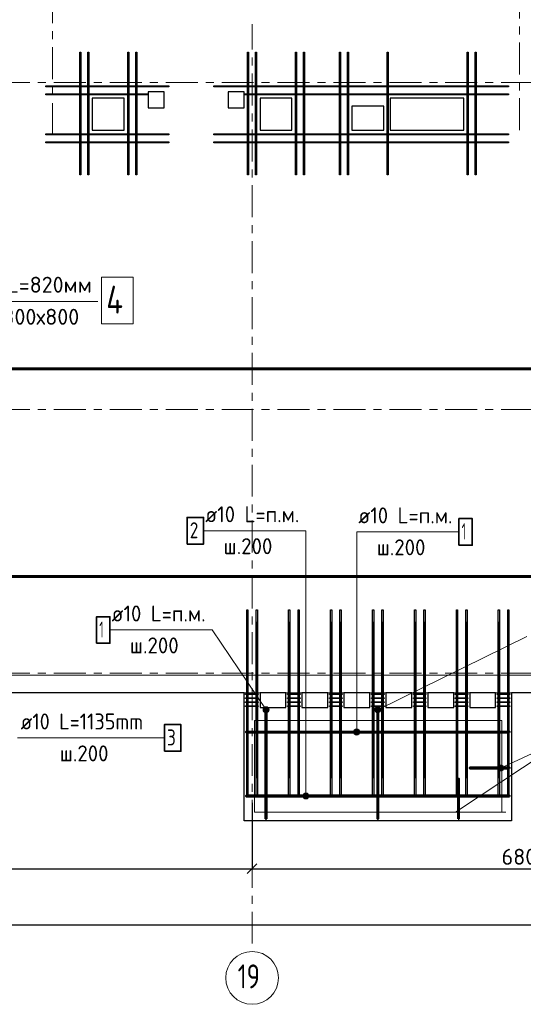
# Model space of a CAD drawing. Header units: metres. Extents: x -38 to 102, y -15 to 21.
# Tile 14 of 229: x 45.24 to 51.55, y -4.15 to 8.19. Entities that reach past the tile are written whole.
import ezdxf

# ---------------------------------------------------------------- set-up
doc = ezdxf.new("R2010")
doc.units = ezdxf.units.M
doc.header["$PDMODE"] = 65
for name, pattern in [('______11', [0.5, 0.4, -0.05, 0, -0.05]), ('______2', [0.0405, 0.03, -0.0105]), ('______5', [1.1, 0.8, -0.1, 0.1, -0.1])]:
    doc.linetypes.add(name, pattern=pattern)
for name, color, linetype, lineweight in [('XR$2$Осевая линия (1)', 7, '______5', 13), ('XR$2$Размерная линия (1)', 7, 'Continuous', 13), ('XR$5$Арм. стержнями верхней зоны', 180, 'Continuous', 35), ('XR$5$Арм. стержнями нижней зоны', 180, 'Continuous', 35), ('XR$5$Арм.стержн. Арматура края', 96, 'Continuous', 35), ('XR$5$Арм.стержн. Доп. арматура', 180, 'Continuous', 35), ('XR$5$Арм.стержн. Хомут', 240, 'Continuous', 35), ('XR$5$Арм.стержн.горизонт. 1', 180, 'Continuous', 35), ('XR$5$Арм.стержн.горизонт. 2', 202, 'Continuous', 35), ('XR$5$Общий слой (1)_1', 7, 'Continuous', 13), ('XR$5$Перекрытие (1)', 7, 'Continuous', 35), ('XR$5$Текст_ примечание', 7, 'Continuous', 13)]:
    doc.layers.add(name, color=color, linetype=linetype, lineweight=lineweight)
doc.styles.add('ISOCPEUR', font='txt')
doc.dimstyles.new('DIMSTYLE_3', dxfattribs={"dimtxt": 0.2, "dimasz": 0.2, "dimexe": 0, "dimexo": 0, "dimgap": 0.1, "dimtad": 2, "dimdec": 0, "dimlfac": 1000, "dimrnd": 5, "dimzin": 12, "dimdsep": 46, "dimtxsty": 'ISOCPEUR', "dimblk1": 'ALL_ML_STRICH', "dimblk2": 'ALL_ML_STRICH', "dimsah": 1, "dimcen": 0, "dimclrd": 7, "dimclre": 256, "dimclrt": 7, "dimadec": 0, "dimazin": 0, "dimtfac": 1, "dimtdec": 0, "dimtix": 1, "dimtmove": 2, "dimatfit": 3, "dimfxl": 0, "dimtzin": 0, "dimlwd": 0, "dimlwe": -3, "dimarcsym": 0})

# ---------------------------------------------------------------- blocks, each defined once
blk = doc.blocks.new('ALL_ML_STRICH')
at = {"color": 0, "linetype": 'ByBlock', "lineweight": -2}
for p, q in [((-1, 0), (0.5, 0)), ((-0.3, -0.3), (0.3, 0.3)), ((0, -0.5), (0, 0.5))]:
    blk.add_line(p, q, dxfattribs=at)
blk = doc.blocks.new('*D12')
at = {"layer": 'DEFPOINTS', "color": 7, "linetype": 'Continuous', "lineweight": 13, "transparency": 33554687}
for p in [(0.5, -3.103), (0.5, -3.156), (61.6, -3.14)]:
    blk.add_point(p, dxfattribs=at)
at = {"layer": 'XR$2$Размерная линия (1)', "color": 9, "linetype": 'Continuous', "lineweight": -2, "true_color": 0xc7c7c7, "transparency": 33554687}
for p, q in [((0.5, -3.123), (0.5, -3.156)), ((61.6, -3.156), (61.6, -3.156))]:
    blk.add_line(p, q, dxfattribs=at)
at = {"layer": 'XR$2$Размерная линия (1)', "color": 7, "linetype": 'Continuous', "lineweight": -2, "transparency": 33554687}
blk.add_line((0.5, -3.156), (61.6, -3.156), dxfattribs=at)
at = {"layer": 'XR$2$Размерная линия (1)', "color": 7, "linetype": 'Continuous', "lineweight": 13, "transparency": 33554687, "xscale": 0.2, "yscale": 0.2, "zscale": 0.2, "rotation": 180}
blk.add_blockref('ALL_ML_STRICH', (0.5, -3.156), dxfattribs=at)
at = {"layer": 'XR$2$Размерная линия (1)', "color": 7, "linetype": 'Continuous', "lineweight": 13, "transparency": 33554687, "xscale": 0.2, "yscale": 0.2, "zscale": 0.2}
blk.add_blockref('ALL_ML_STRICH', (61.6, -3.156), dxfattribs=at)
at = {"layer": 'XR$2$Размерная линия (1)', "color": 7, "linetype": 'Continuous', "lineweight": 13, "transparency": 33554687, "insert": (31.1, -3.006), "char_height": 0.2, "width": 1, "attachment_point": 5, "style": 'ISOCPEUR'}
blk.add_mtext('\\A1;{61100}', dxfattribs=at)
blk = doc.blocks.new('*D23')
at = {"layer": 'DEFPOINTS', "color": 7, "linetype": 'Continuous', "lineweight": 13, "transparency": 33554687}
for p in [(41.45, -1.575), (48.15, -1.606), (41.45, -2.452)]:
    blk.add_point(p, dxfattribs=at)
at = {"layer": 'XR$2$Размерная линия (1)', "color": 9, "linetype": 'Continuous', "lineweight": -2, "true_color": 0xc7c7c7, "transparency": 33554687}
for p, q in [((41.45, -1.595), (41.45, -2.452)), ((48.15, -1.626), (48.15, -2.452))]:
    blk.add_line(p, q, dxfattribs=at)
at = {"layer": 'XR$2$Размерная линия (1)', "color": 7, "linetype": 'Continuous', "lineweight": -2, "transparency": 33554687}
blk.add_line((41.45, -2.452), (48.15, -2.452), dxfattribs=at)
at = {"layer": 'XR$2$Размерная линия (1)', "color": 7, "linetype": 'Continuous', "lineweight": 13, "transparency": 33554687, "xscale": 0.2, "yscale": 0.2, "zscale": 0.2, "rotation": 180}
blk.add_blockref('ALL_ML_STRICH', (41.45, -2.452), dxfattribs=at)
at = {"layer": 'XR$2$Размерная линия (1)', "color": 7, "linetype": 'Continuous', "lineweight": 13, "transparency": 33554687, "xscale": 0.2, "yscale": 0.2, "zscale": 0.2}
blk.add_blockref('ALL_ML_STRICH', (48.15, -2.452), dxfattribs=at)
at = {"layer": 'XR$2$Размерная линия (1)', "color": 7, "linetype": 'Continuous', "lineweight": 13, "transparency": 33554687, "insert": (44.81, -2.302), "char_height": 0.2, "width": 0.8, "attachment_point": 5, "style": 'ISOCPEUR'}
blk.add_mtext('\\A1;{6700}', dxfattribs=at)
blk = doc.blocks.new('*D24')
at = {"layer": 'DEFPOINTS', "color": 7, "linetype": 'Continuous', "lineweight": 13, "transparency": 33554687}
for p in [(54.95, -1.403), (48.15, -1.606), (48.15, -2.452)]:
    blk.add_point(p, dxfattribs=at)
at = {"layer": 'XR$2$Размерная линия (1)', "color": 9, "linetype": 'Continuous', "lineweight": -2, "true_color": 0xc7c7c7, "transparency": 33554687}
for p, q in [((54.95, -1.423), (54.95, -2.452)), ((48.15, -1.626), (48.15, -2.452))]:
    blk.add_line(p, q, dxfattribs=at)
at = {"layer": 'XR$2$Размерная линия (1)', "color": 7, "linetype": 'Continuous', "lineweight": -2, "transparency": 33554687}
blk.add_line((48.15, -2.452), (54.95, -2.452), dxfattribs=at)
at = {"layer": 'XR$2$Размерная линия (1)', "color": 7, "linetype": 'Continuous', "lineweight": 13, "transparency": 33554687, "xscale": 0.2, "yscale": 0.2, "zscale": 0.2, "rotation": 180}
blk.add_blockref('ALL_ML_STRICH', (48.15, -2.452), dxfattribs=at)
at = {"layer": 'XR$2$Размерная линия (1)', "color": 7, "linetype": 'Continuous', "lineweight": 13, "transparency": 33554687, "xscale": 0.2, "yscale": 0.2, "zscale": 0.2}
blk.add_blockref('ALL_ML_STRICH', (54.95, -2.452), dxfattribs=at)
at = {"layer": 'XR$2$Размерная линия (1)', "color": 7, "linetype": 'Continuous', "lineweight": 13, "transparency": 33554687, "insert": (51.56, -2.302), "char_height": 0.2, "width": 0.8, "attachment_point": 5, "style": 'ISOCPEUR'}
blk.add_mtext('\\A1;{6800}', dxfattribs=at)

msp = doc.modelspace()

# ---------------------------------------------------------------- hatches: boundary and pattern name
at = {"layer": 'XR$5$Арм. стержнями верхней зоны', "linetype": 'Continuous', "lineweight": 13, "transparency": 33554687}
for points in [[(49.7224, -0.497), (49.6939, -0.4391), (49.6878, -0.4572)], [(49.7224, -0.497), (49.6878, -0.4572), (49.7043, -0.4908)], [(49.7043, -0.4908), (49.6878, -0.4572), (49.6913, -0.4763)], [(49.7415, -0.4934), (49.7085, -0.4261), (49.6939, -0.4391)], [(49.7415, -0.4934), (49.6939, -0.4391), (49.7224, -0.497)], [(49.7561, -0.4804), (49.7276, -0.4225), (49.7085, -0.4261)], [(49.7561, -0.4804), (49.7085, -0.4261), (49.7415, -0.4934)], [(49.7622, -0.4624), (49.7457, -0.4287), (49.7276, -0.4225)], [(49.7622, -0.4624), (49.7276, -0.4225), (49.7561, -0.4804)], [(49.7457, -0.4287), (49.7622, -0.4624), (49.7587, -0.4432)], [(48.8563, -1.521), (48.7918, -1.521), (48.7865, -1.5398)], [(48.8563, -1.521), (48.7865, -1.5398), (48.8615, -1.5398)], [(48.8615, -1.5398), (48.7865, -1.5398), (48.7918, -1.5585)], [(48.8428, -1.5075), (48.8053, -1.5075), (48.7918, -1.521)], [(48.8428, -1.5075), (48.7918, -1.521), (48.8563, -1.521)], [(48.8615, -1.5398), (48.7918, -1.5585), (48.8563, -1.5585)], [(48.8563, -1.5585), (48.7918, -1.5585), (48.8053, -1.572)], [(48.8053, -1.5075), (48.8428, -1.5075), (48.824, -1.5023)], [(48.8563, -1.5585), (48.8053, -1.572), (48.8428, -1.572)], [(48.8428, -1.572), (48.8053, -1.572), (48.824, -1.5773)]]:
    msp.add_hatch(color=7, dxfattribs=at).paths.add_polyline_path(points)
at = {"layer": 'XR$5$Арм. стержнями нижней зоны', "linetype": 'Continuous', "lineweight": 13, "transparency": 33554687}
for points in [[(48.3225, -0.4225), (48.2914, -0.4435), (48.2878, -0.4623)], [(48.3225, -0.4225), (48.2878, -0.4623), (48.3412, -0.4262)], [(48.3412, -0.4262), (48.2878, -0.4623), (48.2939, -0.4807)], [(48.2914, -0.4435), (48.3225, -0.4225), (48.304, -0.4287)], [(48.3412, -0.4262), (48.2939, -0.4807), (48.3561, -0.4388)], [(48.3561, -0.4388), (48.2939, -0.4807), (48.3088, -0.4933)], [(48.3561, -0.4388), (48.3088, -0.4933), (48.3622, -0.4573)], [(48.3622, -0.4573), (48.3088, -0.4933), (48.3275, -0.497)], [(48.3622, -0.4573), (48.3275, -0.497), (48.3586, -0.476)], [(48.3586, -0.476), (48.3275, -0.497), (48.346, -0.4908)], [(49.4927, -0.721), (49.4282, -0.721), (49.423, -0.7398)], [(49.4927, -0.721), (49.423, -0.7398), (49.498, -0.7398)], [(49.498, -0.7398), (49.423, -0.7398), (49.4282, -0.7585)], [(49.4792, -0.7075), (49.4417, -0.7075), (49.4282, -0.721)], [(49.4792, -0.7075), (49.4282, -0.721), (49.4927, -0.721)], [(49.498, -0.7398), (49.4282, -0.7585), (49.4927, -0.7585)], [(49.4417, -0.7075), (49.4792, -0.7075), (49.4605, -0.7023)], [(49.4927, -0.7585), (49.4282, -0.7585), (49.4417, -0.772)], [(49.4927, -0.7585), (49.4417, -0.772), (49.4792, -0.772)], [(49.4792, -0.772), (49.4417, -0.772), (49.4605, -0.7773)]]:
    msp.add_hatch(color=7, dxfattribs=at).paths.add_polyline_path(points)
at = {"layer": 'XR$5$Арм.стержн. Арматура края', "linetype": 'Continuous', "lineweight": 13, "transparency": 33554687}
for points in [[(51.2594, -1.2269), (51.2323, -1.1684), (51.2257, -1.1863)], [(51.2594, -1.2269), (51.2257, -1.1863), (51.2415, -1.2203)], [(51.2415, -1.2203), (51.2257, -1.1863), (51.2288, -1.2055)], [(51.2786, -1.2238), (51.2471, -1.1557), (51.2323, -1.1684)], [(51.2786, -1.2238), (51.2323, -1.1684), (51.2594, -1.2269)], [(51.2934, -1.2111), (51.2663, -1.1526), (51.2471, -1.1557)], [(51.2934, -1.2111), (51.2471, -1.1557), (51.2786, -1.2238)], [(51.3, -1.1932), (51.2843, -1.1592), (51.2663, -1.1526)], [(51.3, -1.1932), (51.2663, -1.1526), (51.2934, -1.2111)], [(51.2843, -1.1592), (51.3, -1.1932), (51.2969, -1.174)]]:
    msp.add_hatch(color=7, dxfattribs=at).paths.add_polyline_path(points)

# ---------------------------------------------------------------- linework, layer by layer
at = {"layer": 'XR$2$Осевая линия (1)', "color": 253, "linetype": '______11', "lineweight": 13, "true_color": 0xa0a0a0, "transparency": 33554687}
for p, q in [((45.65, 6.74), (45.65, 19.78)), ((51.5, 6.8), (51.5, 19.78)), ((48.15, -3.39), (48.15, 8.13)), ((-2.63, 7.4), (62.6, 7.4)), ((-2.63, 3.3), (62.6, 3.3)), ((-2.63, 0), (62.6, 0))]:
    msp.add_line(p, q, dxfattribs=at)
at = {"layer": 'XR$2$Осевая линия (1)', "color": 7, "linetype": 'Continuous', "lineweight": 13, "transparency": 33554687}
msp.add_circle((48.1504, -3.8199), 0.3304, dxfattribs=at)
at = {"layer": 'XR$5$Арм. стержнями верхней зоны', "color": 7, "linetype": 'Continuous', "lineweight": 13, "transparency": 33554687}
for p, q in [((47.544, 1.7823), (48.824, 1.7823)), ((48.824, 1.7823), (48.824, -1.5398)), ((51.5925, 0.4581), (49.725, -0.4598)), ((49.6913, -0.4763), (49.6913, -0.4763)), ((49.7085, -0.4261), (49.7085, -0.4261)), ((49.7415, -0.4934), (49.7415, -0.4934)), ((49.7587, -0.4432), (49.7587, -0.4432)), ((48.7865, -1.5398), (48.7865, -1.5398)), ((48.824, -1.5023), (48.824, -1.5023)), ((48.824, -1.5773), (48.824, -1.5773)), ((48.8615, -1.5398), (48.8615, -1.5398))]:
    msp.add_line(p, q, dxfattribs=at)
at = {"layer": 'XR$5$Арм. стержнями верхней зоны', "color": 7, "linetype": 'Continuous', "lineweight": 35, "transparency": 33554687}
msp.add_lwpolyline([(47.3374, 1.6157), (47.544, 1.6157), (47.544, 1.949), (47.3374, 1.949), (47.3374, 1.6157)], dxfattribs=at)
at = {"layer": 'XR$5$Арм. стержнями верхней зоны', "color": 4, "linetype": 'Continuous', "lineweight": 50, "transparency": 33554687}
for points in [[(56.395, 1.2052), (44.695, 1.2052), (44.695, 1.2152), (56.395, 1.2152), (56.395, 1.2052)], [(49.73, -0.4548), (49.73, -1.8248), (49.72, -1.8248), (49.72, -0.4548), (49.73, -0.4548)], [(51.375, -1.5448), (48.075, -1.5448), (48.075, -1.5348), (51.375, -1.5348), (51.375, -1.5448)]]:
    msp.add_lwpolyline(points, dxfattribs=at)
at = {"layer": 'XR$5$Арм. стержнями верхней зоны', "color": 7, "linetype": 'Continuous', "lineweight": 13, "transparency": 33554687}
for centre in [(49.725, -0.4598), (48.824, -1.5398)]:
    msp.add_circle(centre, 0.0375, dxfattribs=at)
at = {"layer": 'XR$5$Арм. стержнями нижней зоны', "color": 7, "linetype": 'Continuous', "lineweight": 13, "transparency": 33554687}
for p, q in [((49.4605, 1.7682), (50.7405, 1.7682)), ((49.4605, 1.7682), (49.4605, -0.7398)), ((46.3708, 0.5393), (47.6508, 0.5393)), ((47.6508, 0.5393), (48.325, -0.4598)), ((48.2939, -0.4807), (48.2939, -0.4807)), ((48.304, -0.4287), (48.304, -0.4287)), ((48.346, -0.4908), (48.346, -0.4908)), ((48.3561, -0.4388), (48.3561, -0.4388)), ((49.423, -0.7398), (49.423, -0.7398)), ((49.4605, -0.7023), (49.4605, -0.7023)), ((49.498, -0.7398), (49.498, -0.7398)), ((49.4605, -0.7773), (49.4605, -0.7773))]:
    msp.add_line(p, q, dxfattribs=at)
at = {"layer": 'XR$5$Арм. стержнями нижней зоны', "color": 4, "linetype": 'Continuous', "lineweight": 50, "transparency": 33554687}
for points in [[(56.395, 3.8052), (44.695, 3.8052), (44.695, 3.8152), (56.395, 3.8152), (56.395, 3.8052)], [(48.33, -0.4548), (48.33, -1.8248), (48.32, -1.8248), (48.32, -0.4548), (48.33, -0.4548)], [(51.375, -0.7448), (48.075, -0.7448), (48.075, -0.7348), (51.375, -0.7348), (51.375, -0.7448)]]:
    msp.add_lwpolyline(points, dxfattribs=at)
at = {"layer": 'XR$5$Арм. стержнями нижней зоны', "color": 7, "linetype": 'Continuous', "lineweight": 35, "transparency": 33554687}
for points in [[(50.7405, 1.6016), (50.9071, 1.6016), (50.9071, 1.9349), (50.7405, 1.9349), (50.7405, 1.6016)], [(46.2041, 0.3726), (46.3708, 0.3726), (46.3708, 0.7059), (46.2041, 0.7059), (46.2041, 0.3726)]]:
    msp.add_lwpolyline(points, dxfattribs=at)
at = {"layer": 'XR$5$Арм. стержнями нижней зоны', "color": 7, "linetype": 'Continuous', "lineweight": 13, "transparency": 33554687}
for centre in [(48.325, -0.4598), (49.4605, -0.7398)]:
    msp.add_circle(centre, 0.0375, dxfattribs=at)
at = {"layer": 'XR$5$Арм.стержн. Арматура края', "color": 7, "linetype": 'Continuous', "lineweight": 13, "transparency": 33554687}
for p, q in [((45.2124, -0.8135), (47.0524, -0.8135)), ((52.0331, -0.8333), (51.2629, -1.1898)), ((51.2288, -1.2055), (51.2288, -1.2055)), ((51.2471, -1.1557), (51.2471, -1.1557)), ((51.2786, -1.2238), (51.2786, -1.2238)), ((51.2969, -1.174), (51.2969, -1.174))]:
    msp.add_line(p, q, dxfattribs=at)
at = {"layer": 'XR$5$Арм.стержн. Арматура края', "color": 7, "linetype": 'Continuous', "lineweight": 35, "transparency": 33554687}
msp.add_lwpolyline([(47.0524, -0.9802), (47.2591, -0.9802), (47.2591, -0.6468), (47.0524, -0.6468), (47.0524, -0.9802)], dxfattribs=at)
at = {"layer": 'XR$5$Арм.стержн. Арматура края', "color": 4, "linetype": 'Continuous', "lineweight": 50, "transparency": 33554687}
for points in [[(51.375, -1.1948), (50.875, -1.1948), (50.875, -1.1848), (51.375, -1.1848), (51.375, -1.1948)], [(50.73, -1.8248), (50.73, -1.3248), (50.74, -1.3248), (50.74, -1.8248), (50.73, -1.8248)]]:
    msp.add_lwpolyline(points, dxfattribs=at)
at = {"layer": 'XR$5$Арм.стержн. Арматура края', "color": 7, "linetype": 'Continuous', "lineweight": 13, "transparency": 33554687}
msp.add_circle((51.2629, -1.1898), 0.0375, dxfattribs=at)
at = {"layer": 'XR$5$Арм.стержн. Доп. арматура', "color": 34, "linetype": 'Continuous', "lineweight": 25, "transparency": 33554687}
for points in [[(45.9941, 6.2402), (45.9941, 7.7802), (46.0061, 7.7802), (46.0061, 6.2402), (45.9941, 6.2402)], [(45.9941, 6.2402), (45.9941, 7.7802), (46.0061, 7.7802), (46.0061, 6.2402), (45.9941, 6.2402)], [(46.0941, 6.2402), (46.0941, 7.7802), (46.1061, 7.7802), (46.1061, 6.2402), (46.0941, 6.2402)], [(46.0941, 6.2402), (46.0941, 7.7802), (46.1061, 7.7802), (46.1061, 6.2402), (46.0941, 6.2402)], [(46.5939, 6.2402), (46.5939, 7.7802), (46.6059, 7.7802), (46.6059, 6.2402), (46.5939, 6.2402)], [(46.5939, 6.2402), (46.5939, 7.7802), (46.6059, 7.7802), (46.6059, 6.2402), (46.5939, 6.2402)], [(46.6939, 6.2402), (46.6939, 7.7802), (46.7059, 7.7802), (46.7059, 6.2402), (46.6939, 6.2402)], [(46.6939, 6.2402), (46.6939, 7.7802), (46.7059, 7.7802), (46.7059, 6.2402), (46.6939, 6.2402)], [(48.0941, 6.2402), (48.0941, 7.7802), (48.1061, 7.7802), (48.1061, 6.2402), (48.0941, 6.2402)], [(48.0941, 6.2402), (48.0941, 7.7802), (48.1061, 7.7802), (48.1061, 6.2402), (48.0941, 6.2402)], [(48.1941, 6.2402), (48.1941, 7.7802), (48.2061, 7.7802), (48.2061, 6.2402), (48.1941, 6.2402)], [(48.1941, 6.2402), (48.1941, 7.7802), (48.2061, 7.7802), (48.2061, 6.2402), (48.1941, 6.2402)], [(48.6939, 6.2402), (48.6939, 7.7802), (48.7059, 7.7802), (48.7059, 6.2402), (48.6939, 6.2402)], [(48.6939, 6.2402), (48.6939, 7.7802), (48.7059, 7.7802), (48.7059, 6.2402), (48.6939, 6.2402)], [(48.7939, 6.2402), (48.7939, 7.7802), (48.8059, 7.7802), (48.8059, 6.2402), (48.7939, 6.2402)], [(48.7939, 6.2402), (48.7939, 7.7802), (48.8059, 7.7802), (48.8059, 6.2402), (48.7939, 6.2402)], [(49.2441, 6.2402), (49.2441, 7.7802), (49.2561, 7.7802), (49.2561, 6.2402), (49.2441, 6.2402)], [(49.2441, 6.2402), (49.2441, 7.7802), (49.2561, 7.7802), (49.2561, 6.2402), (49.2441, 6.2402)], [(49.3441, 6.2402), (49.3441, 7.7802), (49.3561, 7.7802), (49.3561, 6.2402), (49.3441, 6.2402)], [(49.3441, 6.2402), (49.3441, 7.7802), (49.3561, 7.7802), (49.3561, 6.2402), (49.3441, 6.2402)], [(49.8439, 6.2402), (49.8439, 7.7802), (49.8559, 7.7802), (49.8559, 6.2402), (49.8439, 6.2402)], [(49.8439, 6.2402), (49.8439, 7.7802), (49.8559, 7.7802), (49.8559, 6.2402), (49.8439, 6.2402)], [(50.844, 6.2402), (50.844, 7.7802), (50.856, 7.7802), (50.856, 6.2402), (50.844, 6.2402)], [(50.844, 6.2402), (50.844, 7.7802), (50.856, 7.7802), (50.856, 6.2402), (50.844, 6.2402)], [(50.944, 6.2402), (50.944, 7.7802), (50.956, 7.7802), (50.956, 6.2402), (50.944, 6.2402)], [(50.944, 6.2402), (50.944, 7.7802), (50.956, 7.7802), (50.956, 6.2402), (50.944, 6.2402)], [(47.11, 7.3441), (45.57, 7.3441), (45.57, 7.3561), (47.11, 7.3561), (47.11, 7.3441)], [(47.11, 7.3441), (45.57, 7.3441), (45.57, 7.3561), (47.11, 7.3561), (47.11, 7.3441)], [(49.21, 7.3441), (47.67, 7.3441), (47.67, 7.3561), (49.21, 7.3561), (49.21, 7.3441)], [(49.21, 7.3441), (47.67, 7.3441), (47.67, 7.3561), (49.21, 7.3561), (49.21, 7.3441)], [(51.3601, 7.3442), (48.98, 7.3442), (48.98, 7.3562), (51.3601, 7.3562), (51.3601, 7.3442)], [(51.3601, 7.3442), (48.98, 7.3442), (48.98, 7.3562), (51.3601, 7.3562), (51.3601, 7.3442)], [(46.84, 7.2441), (45.57, 7.2441), (45.57, 7.2561), (46.84, 7.2561), (46.84, 7.2441)], [(46.84, 7.2441), (45.57, 7.2441), (45.57, 7.2561), (46.84, 7.2561), (46.84, 7.2441)], [(49.21, 7.2441), (48.06, 7.2441), (48.06, 7.2561), (49.21, 7.2561), (49.21, 7.2441)], [(49.21, 7.2441), (48.06, 7.2441), (48.06, 7.2561), (49.21, 7.2561), (49.21, 7.2441)], [(51.3601, 7.2442), (48.98, 7.2442), (48.98, 7.2562), (51.3601, 7.2562), (51.3601, 7.2442)], [(51.3601, 7.2442), (48.98, 7.2442), (48.98, 7.2562), (51.3601, 7.2562), (51.3601, 7.2442)], [(47.11, 6.7442), (45.57, 6.7442), (45.57, 6.7562), (47.11, 6.7562), (47.11, 6.7442)], [(47.11, 6.7442), (45.57, 6.7442), (45.57, 6.7562), (47.11, 6.7562), (47.11, 6.7442)], [(49.21, 6.7442), (47.67, 6.7442), (47.67, 6.7562), (49.21, 6.7562), (49.21, 6.7442)], [(49.21, 6.7442), (47.67, 6.7442), (47.67, 6.7562), (49.21, 6.7562), (49.21, 6.7442)], [(51.3601, 6.7443), (48.98, 6.7443), (48.98, 6.7563), (51.3601, 6.7563), (51.3601, 6.7443)], [(51.3601, 6.7443), (48.98, 6.7443), (48.98, 6.7563), (51.3601, 6.7563), (51.3601, 6.7443)], [(47.11, 6.6442), (45.57, 6.6442), (45.57, 6.6562), (47.11, 6.6562), (47.11, 6.6442)], [(47.11, 6.6442), (45.57, 6.6442), (45.57, 6.6562), (47.11, 6.6562), (47.11, 6.6442)], [(49.21, 6.6442), (47.67, 6.6442), (47.67, 6.6562), (49.21, 6.6562), (49.21, 6.6442)], [(49.21, 6.6442), (47.67, 6.6442), (47.67, 6.6562), (49.21, 6.6562), (49.21, 6.6442)], [(51.3601, 6.6443), (48.98, 6.6443), (48.98, 6.6563), (51.3601, 6.6563), (51.3601, 6.6443)], [(51.3601, 6.6443), (48.98, 6.6443), (48.98, 6.6563), (51.3601, 6.6563), (51.3601, 6.6443)]]:
    msp.add_lwpolyline(points, dxfattribs=at)
at = {"layer": 'XR$5$Арм.стержн. Хомут', "color": 40, "linetype": 'Continuous', "lineweight": 25, "transparency": 33554687}
for points in [[(48.07, -0.2608), (48.228, -0.2608), (48.228, -0.2688), (48.07, -0.2688), (48.07, -0.2608)], [(48.07, -0.3108), (48.228, -0.3108), (48.228, -0.3188), (48.07, -0.3188), (48.07, -0.3108)], [(48.07, -0.3608), (48.228, -0.3608), (48.228, -0.3688), (48.07, -0.3688), (48.07, -0.3608)], [(48.595, -0.2608), (48.753, -0.2608), (48.753, -0.2688), (48.595, -0.2688), (48.595, -0.2608)], [(48.595, -0.3108), (48.753, -0.3108), (48.753, -0.3188), (48.595, -0.3188), (48.595, -0.3108)], [(48.595, -0.3608), (48.753, -0.3608), (48.753, -0.3688), (48.595, -0.3688), (48.595, -0.3608)], [(49.12, -0.2608), (49.278, -0.2608), (49.278, -0.2688), (49.12, -0.2688), (49.12, -0.2608)], [(49.12, -0.3108), (49.278, -0.3108), (49.278, -0.3188), (49.12, -0.3188), (49.12, -0.3108)], [(49.12, -0.3608), (49.278, -0.3608), (49.278, -0.3688), (49.12, -0.3688), (49.12, -0.3608)], [(49.645, -0.2608), (49.803, -0.2608), (49.803, -0.2688), (49.645, -0.2688), (49.645, -0.2608)], [(49.645, -0.3108), (49.803, -0.3108), (49.803, -0.3188), (49.645, -0.3188), (49.645, -0.3108)], [(49.645, -0.3608), (49.803, -0.3608), (49.803, -0.3688), (49.645, -0.3688), (49.645, -0.3608)], [(50.17, -0.2608), (50.328, -0.2608), (50.328, -0.2688), (50.17, -0.2688), (50.17, -0.2608)], [(50.17, -0.3108), (50.328, -0.3108), (50.328, -0.3188), (50.17, -0.3188), (50.17, -0.3108)], [(50.17, -0.3608), (50.328, -0.3608), (50.328, -0.3688), (50.17, -0.3688), (50.17, -0.3608)], [(50.695, -0.2608), (50.853, -0.2608), (50.853, -0.2688), (50.695, -0.2688), (50.695, -0.2608)], [(50.695, -0.3108), (50.853, -0.3108), (50.853, -0.3188), (50.695, -0.3188), (50.695, -0.3108)], [(50.695, -0.3608), (50.853, -0.3608), (50.853, -0.3688), (50.695, -0.3688), (50.695, -0.3608)], [(51.22, -0.2608), (51.378, -0.2608), (51.378, -0.2688), (51.22, -0.2688), (51.22, -0.2608)], [(51.22, -0.3108), (51.378, -0.3108), (51.378, -0.3188), (51.22, -0.3188), (51.22, -0.3108)], [(51.22, -0.3608), (51.378, -0.3608), (51.378, -0.3688), (51.22, -0.3688), (51.22, -0.3608)], [(48.07, -0.4108), (48.228, -0.4108), (48.228, -0.4188), (48.07, -0.4188), (48.07, -0.4108)], [(48.595, -0.4108), (48.753, -0.4108), (48.753, -0.4188), (48.595, -0.4188), (48.595, -0.4108)], [(49.12, -0.4108), (49.278, -0.4108), (49.278, -0.4188), (49.12, -0.4188), (49.12, -0.4108)], [(49.645, -0.4108), (49.803, -0.4108), (49.803, -0.4188), (49.645, -0.4188), (49.645, -0.4108)], [(50.17, -0.4108), (50.328, -0.4108), (50.328, -0.4188), (50.17, -0.4188), (50.17, -0.4108)], [(50.695, -0.4108), (50.853, -0.4108), (50.853, -0.4188), (50.695, -0.4188), (50.695, -0.4108)], [(51.22, -0.4108), (51.378, -0.4108), (51.378, -0.4188), (51.22, -0.4188), (51.22, -0.4108)]]:
    msp.add_lwpolyline(points, dxfattribs=at)
at = {"layer": 'XR$5$Арм.стержн.горизонт. 1', "color": 7, "linetype": 'Continuous', "lineweight": 25, "transparency": 33554687}
for points in [[(48.099, 0.7902), (48.099, -1.5498), (48.083, -1.5498), (48.083, 0.7902), (48.099, 0.7902)], [(48.217, 0.7902), (48.217, -1.5498), (48.201, -1.5498), (48.201, 0.7902), (48.217, 0.7902)], [(48.624, 0.7902), (48.624, -1.5498), (48.608, -1.5498), (48.608, 0.7902), (48.624, 0.7902)], [(48.742, 0.7902), (48.742, -1.5498), (48.726, -1.5498), (48.726, 0.7902), (48.742, 0.7902)], [(49.149, 0.7902), (49.149, -1.5498), (49.133, -1.5498), (49.133, 0.7902), (49.149, 0.7902)], [(49.267, 0.7902), (49.267, -1.5498), (49.251, -1.5498), (49.251, 0.7902), (49.267, 0.7902)], [(49.674, 0.7902), (49.674, -1.5498), (49.658, -1.5498), (49.658, 0.7902), (49.674, 0.7902)], [(49.792, 0.7902), (49.792, -1.5498), (49.776, -1.5498), (49.776, 0.7902), (49.792, 0.7902)], [(50.199, 0.7902), (50.199, -1.5498), (50.183, -1.5498), (50.183, 0.7902), (50.199, 0.7902)], [(50.317, 0.7902), (50.317, -1.5498), (50.301, -1.5498), (50.301, 0.7902), (50.317, 0.7902)], [(50.724, 0.7902), (50.724, -1.5498), (50.708, -1.5498), (50.708, 0.7902), (50.724, 0.7902)], [(50.842, 0.7902), (50.842, -1.5498), (50.826, -1.5498), (50.826, 0.7902), (50.842, 0.7902)], [(51.249, 0.7902), (51.249, -1.5498), (51.233, -1.5498), (51.233, 0.7902), (51.249, 0.7902)], [(51.367, 0.7902), (51.367, -1.5498), (51.351, -1.5498), (51.351, 0.7902), (51.367, 0.7902)]]:
    msp.add_lwpolyline(points, dxfattribs=at)
at = {"layer": 'XR$5$Арм.стержн.горизонт. 2', "color": 34, "linetype": 'Continuous', "lineweight": 25, "transparency": 33554687}
for points in [[(48.085, -1.3148), (48.085, 0.6352), (48.097, 0.6352), (48.097, -1.3148), (48.085, -1.3148)], [(48.203, -1.3148), (48.203, 0.6352), (48.215, 0.6352), (48.215, -1.3148), (48.203, -1.3148)], [(48.61, -1.3148), (48.61, 0.6352), (48.622, 0.6352), (48.622, -1.3148), (48.61, -1.3148)], [(48.728, -1.3148), (48.728, 0.6352), (48.74, 0.6352), (48.74, -1.3148), (48.728, -1.3148)], [(49.135, -1.3148), (49.135, 0.6352), (49.147, 0.6352), (49.147, -1.3148), (49.135, -1.3148)], [(49.253, -1.3148), (49.253, 0.6352), (49.265, 0.6352), (49.265, -1.3148), (49.253, -1.3148)], [(49.66, -1.3148), (49.66, 0.6352), (49.672, 0.6352), (49.672, -1.3148), (49.66, -1.3148)], [(49.778, -1.3148), (49.778, 0.6352), (49.79, 0.6352), (49.79, -1.3148), (49.778, -1.3148)], [(50.185, -1.3148), (50.185, 0.6352), (50.197, 0.6352), (50.197, -1.3148), (50.185, -1.3148)], [(50.303, -1.3148), (50.303, 0.6352), (50.315, 0.6352), (50.315, -1.3148), (50.303, -1.3148)], [(50.71, -1.3148), (50.71, 0.6352), (50.722, 0.6352), (50.722, -1.3148), (50.71, -1.3148)], [(50.828, -1.3148), (50.828, 0.6352), (50.84, 0.6352), (50.84, -1.3148), (50.828, -1.3148)], [(51.235, -1.3148), (51.235, 0.6352), (51.247, 0.6352), (51.247, -1.3148), (51.235, -1.3148)], [(51.353, -1.3148), (51.353, 0.6352), (51.365, 0.6352), (51.365, -1.3148), (51.353, -1.3148)]]:
    msp.add_lwpolyline(points, dxfattribs=at)
at = {"layer": 'XR$5$Общий слой (1)_1', "color": 7, "linetype": 'Continuous', "lineweight": 13, "transparency": 33554687}
msp.add_line((50.6974, -1.7445), (52.0548, -0.8403), dxfattribs=at)
for points in [[(32.9919, 8.3849), (32.9919, -0.0251), (61.8219, -0.0251)], [(51.2793, -1.7345), (51.2793, -0.5945), (48.1793, -0.5945), (48.1793, -1.7445), (51.3293, -1.7445)]]:
    msp.add_lwpolyline(points, dxfattribs=at)
at = {"layer": 'XR$5$Перекрытие (1)', "color": 7, "linetype": 'Continuous', "lineweight": 25, "transparency": 33554687}
for p, q in [((47.0502, 7.2803), (46.8502, 7.2802)), ((46.8502, 7.2802), (46.8502, 7.0802)), ((47.0502, 7.0803), (47.0502, 7.2803)), ((48.0502, 7.2803), (47.8502, 7.2802)), ((47.8502, 7.2802), (47.8502, 7.0802)), ((48.0502, 7.0803), (48.0502, 7.2803)), ((46.15, 7.2002), (46.15, 6.8002)), ((46.55, 7.2002), (46.15, 7.2002)), ((46.55, 6.8002), (46.55, 7.2002)), ((48.25, 7.2002), (48.25, 6.8002)), ((48.65, 7.2002), (48.25, 7.2002)), ((48.65, 6.8002), (48.65, 7.2002)), ((49.88, 7.2002), (49.88, 6.8002)), ((50.8, 7.2002), (49.88, 7.2002)), ((50.8, 6.8002), (50.8, 7.2002)), ((46.8502, 7.0802), (47.0502, 7.0803)), ((47.8502, 7.0802), (48.0502, 7.0803)), ((49.4, 7.1002), (49.4, 6.8002)), ((49.8, 7.1002), (49.4, 7.1002)), ((49.8, 6.8002), (49.8, 7.1002)), ((46.15, 6.8002), (46.55, 6.8002)), ((48.25, 6.8002), (48.65, 6.8002)), ((49.4, 6.8002), (49.8, 6.8002)), ((49.88, 6.8002), (50.8, 6.8002)), ((48.05, -0.2498), (44.7, -0.2498)), ((48.05, -0.4298), (48.05, -0.2498)), ((48.25, -0.2498), (48.25, -0.4298)), ((48.575, -0.2498), (48.25, -0.2498)), ((48.575, -0.4298), (48.575, -0.2498)), ((48.775, -0.2498), (48.775, -0.4298)), ((49.1, -0.2498), (48.775, -0.2498)), ((49.1, -0.4298), (49.1, -0.2498)), ((49.3, -0.2498), (49.3, -0.4298)), ((49.625, -0.2498), (49.3, -0.2498)), ((49.625, -0.4298), (49.625, -0.2498)), ((49.825, -0.2498), (49.825, -0.4298)), ((50.15, -0.2498), (49.825, -0.2498)), ((50.15, -0.4298), (50.15, -0.2498)), ((50.35, -0.2498), (50.35, -0.4298)), ((50.675, -0.2498), (50.35, -0.2498)), ((50.675, -0.4298), (50.675, -0.2498)), ((50.875, -0.2498), (50.875, -0.4298)), ((51.2, -0.2498), (50.875, -0.2498)), ((51.2, -0.4298), (51.2, -0.2498)), ((61.85, -0.2498), (51.4, -0.2498)), ((51.4, -0.2498), (51.4, -0.4298)), ((48.05, -1.8498), (48.05, -0.4298)), ((48.25, -0.4298), (48.575, -0.4298)), ((48.775, -0.4298), (49.1, -0.4298)), ((49.3, -0.4298), (49.625, -0.4298)), ((49.825, -0.4298), (50.15, -0.4298)), ((50.35, -0.4298), (50.675, -0.4298)), ((50.875, -0.4298), (51.2, -0.4298)), ((51.4, -0.4298), (51.4, -1.8498)), ((51.4, -1.8498), (48.05, -1.8498))]:
    msp.add_line(p, q, dxfattribs=at)
at = {"layer": 'XR$5$Перекрытие (1)', "color": 7, "linetype": '______2', "lineweight": 18, "transparency": 33554687}
for p, q in [((48.05, -0.2498), (48.25, -0.2498)), ((48.25, -0.2498), (48.05, -0.2498)), ((48.575, -0.2498), (48.775, -0.2498)), ((48.775, -0.2498), (48.575, -0.2498)), ((49.1, -0.2498), (49.3, -0.2498)), ((49.3, -0.2498), (49.1, -0.2498)), ((49.625, -0.2498), (49.825, -0.2498)), ((49.825, -0.2498), (49.625, -0.2498)), ((50.15, -0.2498), (50.35, -0.2498)), ((50.35, -0.2498), (50.15, -0.2498)), ((50.675, -0.2498), (50.875, -0.2498)), ((50.875, -0.2498), (50.675, -0.2498)), ((51.4, -0.2498), (51.2, -0.2498)), ((51.2, -0.2498), (51.4, -0.2498))]:
    msp.add_line(p, q, dxfattribs=at)
at = {"layer": 'XR$5$Текст_ примечание', "color": 7, "linetype": 'Continuous', "lineweight": 13, "transparency": 33554687}
for points in [[(46.2205, 4.6557), (44.5673, 4.6557), (44.2073, 5.1055)], [(46.2662, 4.3745), (46.6628, 4.3745), (46.6628, 4.9578), (46.2662, 4.9578), (46.2662, 4.3745)]]:
    msp.add_lwpolyline(points, dxfattribs=at)

# ---------------------------------------------------------------- texts
at = {"layer": 'XR$2$Осевая линия (1)', "color": 7, "linetype": 'Continuous', "lineweight": 13, "transparency": 33554687, "insert": (47.9704, -3.9504), "char_height": 0.3, "width": 0.472281, "attachment_point": 7, "style": 'ISOCPEUR'}
msp.add_mtext('\\W0.75;19', dxfattribs=at)
at = {"layer": 'XR$5$Арм. стержнями верхней зоны', "color": 7, "linetype": 'Continuous', "lineweight": 25, "transparency": 33554687, "char_height": 0.2, "attachment_point": 7, "style": 'ISOCPEUR'}
for s, insert, width in [('\\W0.94;ø10 L=п.м.', (47.564, 1.889), 1.333221), ('\\W0.78;2', (47.3707, 1.689), 0.217605), ('\\W0.95;ш.200 ', (47.794, 1.489), 0.874664)]:
    msp.add_mtext(s, dxfattribs=dict(at, insert=insert, width=width))
at = {"layer": 'XR$5$Арм. стержнями нижней зоны', "color": 7, "linetype": 'Continuous', "lineweight": 25, "transparency": 33554687, "char_height": 0.2, "attachment_point": 7, "style": 'ISOCPEUR'}
for s, insert, width in [('\\W0.94;ø10 L=п.м.', (49.4805, 1.8749), 1.333221), ('\\W0.56;1', (50.7738, 1.6749), 0.155556), ('\\W0.95;ш.200 ', (49.7105, 1.4749), 0.874664), ('\\W0.94;ø10 L=п.м.', (46.3908, 0.6459), 1.333221), ('\\W0.56;1', (46.2375, 0.4459), 0.155556), ('\\W0.95;ш.200 ', (46.6208, 0.2459), 0.874664)]:
    msp.add_mtext(s, dxfattribs=dict(at, insert=insert, width=width))
at = {"layer": 'XR$5$Арм.стержн. Арматура края', "color": 7, "linetype": 'Continuous', "lineweight": 25, "transparency": 33554687, "char_height": 0.2, "attachment_point": 7, "style": 'ISOCPEUR'}
for s, insert, width in [('\\W0.92;ø10 L=1135mm ', (45.2524, -0.7068), 1.871128), ('\\W0.78;3', (47.0858, -0.9068), 0.217605), ('\\W0.95;ш.200 ', (45.7424, -1.1068), 0.874664)]:
    msp.add_mtext(s, dxfattribs=dict(at, insert=insert, width=width))
at = {"layer": 'XR$5$Текст_ примечание', "color": 7, "linetype": 'Continuous', "lineweight": 13, "transparency": 33554687, "insert": (45.3893, 4.9648), "char_height": 0.2, "width": 1.5535, "attachment_point": 2, "line_spacing_factor": 1.204819}
msp.add_mtext('\\A1;{\\fISOCPEUR|i0|b0;\\H0.200000;\\W1.000000;\\C7;Ø8 L=820мм}\\P{\\fISOCPEUR|i0|b0;\\H0.200000;\\W1.000000;\\C7;ш.800х800}\\P', dxfattribs=at)
at = {"layer": 'XR$5$Текст_ примечание', "color": 7, "linetype": 'Continuous', "lineweight": 13, "transparency": 33554687, "insert": (46.3245, 4.5028), "char_height": 0.35, "width": 0.419805, "attachment_point": 7, "rotation": 360, "style": 'ISOCPEUR'}
msp.add_mtext('\\W0.80;4', dxfattribs=at)

# ---------------------------------------------------------------- dimensions: what is measured, and where the dimension line sits
at = {"layer": 'XR$2$Размерная линия (1)', "color": 7, "linetype": 'Continuous', "lineweight": 13, "transparency": 33554687}
for base, p1, p2, picture, middle in [((54.95, -2.452), (48.15, -1.6259), (54.95, -1.4227), '*D24', (51.56, -2.302)), ((48.15, -2.452), (41.45, -1.5948), (48.15, -1.6259), '*D23', (44.81, -2.302)), ((61.6, -3.1563), (0.5, -3.1233), (61.6, -3.1563), '*D12', (31.1, -3.0063))]:
    dim = msp.add_linear_dim(base=base, p1=p1, p2=p2, dimstyle='DIMSTYLE_3', override={"dimpost": '<>', "dimclrd": 7, "dimclre": 9, "dimclrt": 7, "dimlwd": 0, "dimlwe": 65533}, dxfattribs=at)
    dim.commit()
    dim.dimension.update_dxf_attribs({"geometry": picture, "text_midpoint": middle, "dimtype": 160})

doc.saveas('drawing.dxf')
